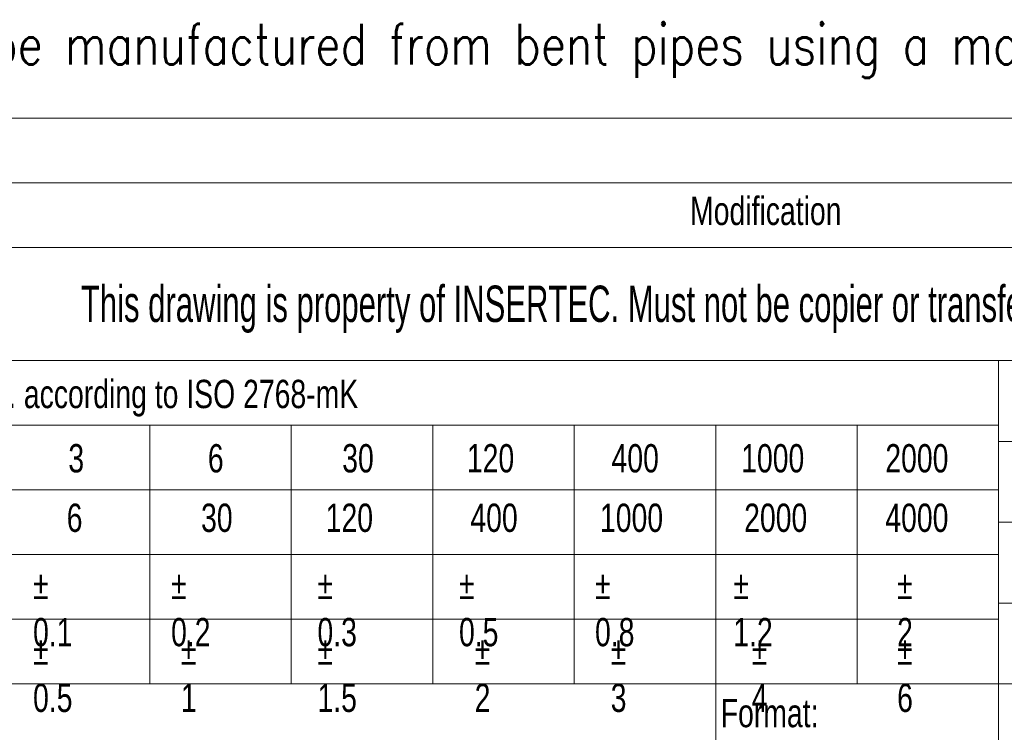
# Model space of a CAD drawing. Header units: millimetres. Extents: x 0 to 594, y 0 to 424.
# Tile 10 of 12: x 433 to 496, y 49 to 94. Entities that reach past the tile are written whole.
import ezdxf

# ---------------------------------------------------------------- set-up
doc = ezdxf.new("R2010")
doc.units = ezdxf.units.MM
doc.header["$LTSCALE"] = 0.25
doc.layers.add('SLD-0', color=179, linetype='Continuous')
doc.styles.add('AdskIsoMetric', font='romans.shx', dxfattribs={"width": 0.8, "height": 2.5})
doc.styles.add('SLDTEXTSTYLE2', font='TXT', dxfattribs={"width": 0.638186})
doc.styles.add('SLDTEXTSTYLE3', font='TXT', dxfattribs={"width": 0.75})

msp = doc.modelspace()

# ---------------------------------------------------------------- linework, layer by layer
at = {"color": 7, "linetype": 'Continuous', "lineweight": 18}
for p, q in [((402.554, 87.962), (588.826, 87.962)), ((402.554, 83.822), (588.826, 83.822)), ((402.554, 79.683), (588.826, 79.683)), ((402.554, 72.439), (588.826, 72.439)), ((495.69, 72.439), (495.69, 5.174)), ((402.554, 68.3), (495.69, 68.3)), ((441.361, 51.742), (441.361, 68.3)), ((450.416, 51.742), (450.416, 68.3)), ((459.47, 51.742), (459.47, 68.3)), ((468.525, 51.742), (468.525, 68.3)), ((477.58, 51.742), (477.58, 68.3)), ((486.635, 51.742), (486.635, 68.3)), ((557.78, 67.265), (495.69, 67.265)), ((402.554, 64.16), (495.69, 64.16)), ((557.78, 62.091), (495.69, 62.091)), ((402.554, 60.021), (495.69, 60.021)), ((557.78, 56.916), (495.69, 56.916)), ((402.554, 55.882), (495.69, 55.882)), ((432.306, 51.742), (441.361, 51.742)), ((441.361, 51.742), (450.416, 51.742)), ((450.416, 51.742), (459.47, 51.742)), ((459.47, 51.742), (468.525, 51.742)), ((468.525, 51.742), (477.58, 51.742)), ((477.58, 51.742), (486.635, 51.742)), ((477.58, 51.742), (477.58, 31.045)), ((486.635, 51.742), (495.69, 51.742)), ((495.69, 51.742), (511.213, 51.742))]:
    msp.add_line(p, q, dxfattribs=at)

# ---------------------------------------------------------------- texts
at = {"insert": (406.104, 93.992), "char_height": 2.59725, "attachment_point": 1, "style": 'AdskIsoMetric'}
msp.add_mtext_dynamic_manual_height_columns('**The elbows will be manufactured from bent pipes using a manual bending machine', width=4135.89111, gutter_width=12.986, heights=[0], dxfattribs=at)
at = {"color": 7, "linetype": 'Continuous', "lineweight": 0, "style": 'SLDTEXTSTYLE3'}
for s, insert, char_height, attachment_point in [('Modification', (480.787, 82.929), 1.81098, 2), ('Tolerance for dimensions without tol. according to ISO 2768-mK', (403.216, 71.209), 1.81098, 1), ('3', (436.147, 67.094), 1.811, 1), ('6', (445.078, 67.094), 1.811, 1), ('30', (453.677, 67.094), 1.811, 1), ('120', (461.655, 67.094), 1.811, 1), ('400', (470.913, 67.094), 1.811, 1), ('1000', (479.211, 67.094), 1.811, 1), ('2000', (488.437, 67.094), 1.811, 1), ('6', (436.044, 63.285), 1.811, 1), ('30', (444.642, 63.285), 1.811, 1), ('120', (452.62, 63.285), 1.811, 1), ('400', (461.879, 63.285), 1.811, 1), ('1000', (470.176, 63.285), 1.811, 1), ('2000', (479.402, 63.285), 1.811, 1), ('4000', (488.437, 63.285), 1.811, 1), ('%%p^J0.1', (433.889, 58.985), 1.811, 1), ('%%p^J0.2', (442.724, 58.985), 1.811, 1), ('%%p^J0.3', (452.092, 58.985), 1.811, 1), ('%%p^J0.5', (461.152, 58.985), 1.811, 1), ('%%p^J0.8', (469.858, 58.985), 1.811, 1), ('%%p^J1.2', (478.708, 58.985), 1.811, 1), ('%%p^J2', (489.193, 58.985), 1.811, 1), ('%%p^J0.5', (433.889, 54.78), 1.811, 1), ('%%p^J1', (443.354, 54.78), 1.811, 1), ('%%p^J1.5', (452.092, 54.78), 1.811, 1), ('%%p^J2', (462.156, 54.78), 1.811, 1), ('%%p^J3', (470.861, 54.78), 1.811, 1), ('%%p^J4', (479.89, 54.78), 1.811, 1), ('%%p^J6', (489.193, 54.78), 1.811, 1), ('Format:', (477.903, 50.784), 1.811, 1)]:
    msp.add_mtext(s, dxfattribs=dict(at, insert=insert, char_height=char_height, attachment_point=attachment_point))
at = {"layer": 'SLD-0', "color": 7, "insert": (493.275, 77.241), "char_height": 2.328397, "attachment_point": 2, "style": 'SLDTEXTSTYLE2'}
msp.add_mtext('This drawing is property of INSERTEC. Must not be copier or transferred to third parties in any way without written authorization.', dxfattribs=at)

doc.saveas('drawing.dxf')
